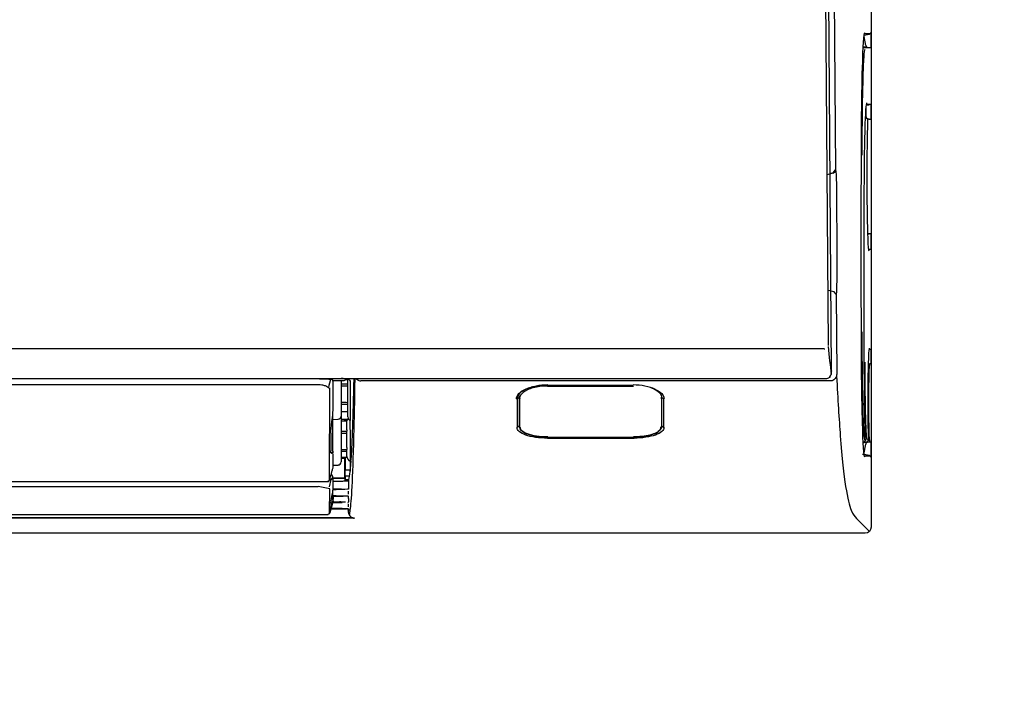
# Model space of a CAD drawing. Header units: millimetres. Extents: x 24385 to 79107, y -56478 to -23676.
# Tile 208 of 256: x 27369 to 27385, y -25511 to -25500. Entities that reach past the tile are written whole.
import ezdxf

# ---------------------------------------------------------------- set-up
doc = ezdxf.new("R2010")
doc.units = ezdxf.units.MM
doc.header["$LTSCALE"] = 2
doc.layers.add('0_OPIS', color=7, linetype='Continuous', lineweight=13)
doc.layers.add('3DPLAN_A_TABELKA POMIESZCZEŃ', color=7, linetype='Continuous', lineweight=0)
doc.layers.add('1', color=7, linetype='Continuous', true_color=0xffffff)
for name, color, linetype in [('3DPLAN_A_KRESKOWANIE 1', 253, 'Continuous'), ('3DPLAN_A_OPIS', 8, 'Continuous'), ('IS_KLIM_urządzenia', 3, 'Continuous')]:
    doc.layers.add(name, color=color, linetype=linetype)
doc.styles.add('ARIAL', font='arial.ttf')

# ---------------------------------------------------------------- blocks, each defined once
blk = doc.blocks.new('scienna')
at = {"layer": '1', "color": 3, "linetype": 'Continuous'}
for p, q in [((37576.063, 3088.07), (37576.063, 3060.946)), ((37575.394, 3079.137), (37575.481, 3066.749)), ((37575.367, 3063.897), (37575.261, 3079.055)), ((37575.419, 3063.482), (37575.31, 3079.07)), ((37575.942, 3068.938), (37576.034, 3068.954)), ((37575.977, 3068.773), (37575.947, 3068.914)), ((37576.045, 3068.959), (37575.952, 3068.959)), ((37576.059, 3068.979), (37576.059, 3068.76)), ((37575.983, 3068.743), (37575.944, 3068.743)), ((37576.058, 3068.73), (37575.946, 3068.73)), ((37576.033, 3068.735), (37575.983, 3068.743)), ((37575.983, 3067.8), (37576.033, 3067.809)), ((37575.983, 3067.61), (37575.983, 3067.771)), ((37576.058, 3067.813), (37575.987, 3067.813)), ((37576.059, 3067.783), (37576.059, 3067.598)), ((37575.996, 3067.585), (37575.98, 3067.585)), ((37576.033, 3067.572), (37576.004, 3067.577)), ((37576.01, 3067.559), (37576.01, 3067.56)), ((37576.058, 3067.568), (37576.017, 3067.568)), ((37575.352, 3066.676), (37575.444, 3066.701)), ((37575.444, 3066.701), (37575.481, 3066.749)), ((37575.469, 3066.716), (37575.473, 3066.714)), ((37575.502, 3066.276), (37575.507, 3065.506)), ((37576.01, 3065.706), (37576.033, 3065.71)), ((37576.017, 3065.714), (37576.058, 3065.714)), ((37576.059, 3065.685), (37576.059, 3065.486)), ((37576.058, 3065.456), (37576.024, 3065.456)), ((37575.367, 3064.797), (37575.458, 3064.774)), ((37575.492, 3064.731), (37575.458, 3064.774)), ((37575.496, 3064.734), (37575.505, 3063.433)), ((37488.791, 3063.846), (37568.484, 3063.846)), ((37568.484, 3063.846), (37575.273, 3063.846)), ((37575.273, 3063.846), (37575.275, 3063.846)), ((37576.058, 3063.829), (37576.03, 3063.829)), ((37576.059, 3063.796), (37576.059, 3063.633)), ((37576.058, 3063.6), (37576.037, 3063.6)), ((37481.951, 3063.362), (37575.324, 3063.362)), ((37567.097, 3063.357), (37490.238, 3063.357)), ((37490.257, 3063.262), (37567.078, 3063.262)), ((37567.252, 3063.232), (37567.281, 3063.348)), ((37567.315, 3063.326), (37567.485, 3063.326)), ((37567.468, 3063.359), (37567.448, 3063.36)), ((37567.448, 3063.326), (37567.448, 3062.748)), ((37567.524, 3063.346), (37567.547, 3063.346)), ((37567.557, 3062.736), (37567.557, 3063.348)), ((37575.407, 3063.321), (37567.77, 3063.321)), ((37567.263, 3061.725), (37567.265, 3063.207)), ((37570.805, 3063.238), (37572.199, 3063.238)), ((37570.81, 3063.254), (37572.194, 3063.254)), ((37570.31, 3063.034), (37570.31, 3062.567)), ((37570.35, 3063.041), (37570.35, 3062.571)), ((37572.694, 3062.569), (37572.694, 3063.034)), ((37567.448, 3062.823), (37567.557, 3062.822)), ((37567.313, 3062.694), (37567.4, 3062.698)), ((37567.448, 3062.748), (37567.448, 3062.005)), ((37567.543, 3062.527), (37567.543, 3062.65)), ((37567.544, 3062.671), (37567.544, 3062.676)), ((37567.544, 3062.472), (37567.544, 3062.506)), ((37570.349, 3062.575), (37570.348, 3062.588)), ((37572.655, 3062.576), (37572.656, 3062.588)), ((37567.543, 3062.242), (37567.543, 3062.439)), ((37570.805, 3062.39), (37572.209, 3062.39)), ((37570.806, 3062.407), (37570.806, 3062.408)), ((37570.806, 3062.407), (37572.198, 3062.407)), ((37572.198, 3062.408), (37572.198, 3062.407)), ((37575.929, 3062.321), (37575.946, 3062.321)), ((37575.964, 3062.321), (37575.983, 3062.321)), ((37575.98, 3062.334), (37576.006, 3062.334)), ((37575.983, 3062.321), (37576.033, 3062.33)), ((37576.037, 3062.334), (37576.058, 3062.334)), ((37576.059, 3062.302), (37576.059, 3062.086)), ((37567.309, 3062.157), (37567.304, 3062.157)), ((37567.543, 3062.093), (37567.543, 3062.167)), ((37567.544, 3062.18), (37567.544, 3062.208)), ((37575.942, 3062.126), (37575.977, 3062.291)), ((37567.51, 3062.063), (37567.448, 3062.063)), ((37567.511, 3062.081), (37567.51, 3062.063)), ((37567.51, 3061.746), (37567.51, 3062.063)), ((37567.516, 3062.081), (37567.516, 3061.871)), ((37575.942, 3062.126), (37575.922, 3062.126)), ((37576.034, 3062.11), (37575.942, 3062.126)), ((37575.952, 3062.106), (37576.045, 3062.106)), ((37567.316, 3061.911), (37567.319, 3061.911)), ((37567.318, 3061.951), (37567.4, 3061.955)), ((37567.517, 3061.772), (37567.516, 3061.871)), ((37567.596, 3061.871), (37567.516, 3061.871)), ((37490.104, 3061.685), (37567.23, 3061.685)), ((37567.257, 3061.7), (37567.263, 3061.725)), ((37567.258, 3061.6), (37567.288, 3061.719)), ((37567.264, 3061.717), (37567.263, 3061.716)), ((37567.313, 3061.749), (37567.312, 3061.766)), ((37567.318, 3061.746), (37567.51, 3061.746)), ((37567.323, 3061.74), (37567.514, 3061.74)), ((37567.51, 3061.746), (37567.514, 3061.74)), ((37567.514, 3061.696), (37567.514, 3061.74)), ((37567.517, 3061.772), (37567.517, 3061.722)), ((37567.585, 3061.772), (37567.517, 3061.772)), ((37567.517, 3061.696), (37567.517, 3061.722)), ((37567.517, 3061.722), (37567.575, 3061.722)), ((37567.57, 3061.701), (37567.57, 3061.6)), ((37490.262, 3061.607), (37567.078, 3061.607)), ((37567.264, 3061.568), (37567.078, 3061.606)), ((37567.259, 3061.165), (37567.264, 3061.568)), ((37567.313, 3061.556), (37567.369, 3061.556)), ((37567.566, 3061.532), (37567.566, 3061.48)), ((37567.568, 3061.562), (37567.569, 3061.565)), ((37567.57, 3061.6), (37567.569, 3061.565)), ((37567.318, 3061.374), (37567.265, 3061.176)), ((37567.312, 3061.348), (37567.467, 3061.348)), ((37567.318, 3061.375), (37567.313, 3061.375)), ((37567.313, 3061.375), (37567.313, 3061.375)), ((37567.318, 3061.463), (37567.318, 3061.394)), ((37567.369, 3061.456), (37567.318, 3061.456)), ((37567.563, 3061.336), (37567.569, 3061.358)), ((37567.567, 3061.413), (37567.567, 3061.391)), ((37567.569, 3061.446), (37567.568, 3061.449)), ((37567.57, 3061.412), (37567.569, 3061.446)), ((37567.57, 3061.392), (37567.569, 3061.358)), ((37567.283, 3061.244), (37567.537, 3061.244)), ((37567.467, 3061.248), (37567.284, 3061.248)), ((37567.567, 3061.186), (37567.563, 3061.246)), ((37567.566, 3061.321), (37567.566, 3061.275)), ((37567.567, 3061.195), (37567.567, 3061.215)), ((37567.666, 3061.092), (37489.669, 3061.092)), ((37567.64, 3061.095), (37489.695, 3061.095)), ((37490.098, 3061.151), (37567.236, 3061.151)), ((37576.034, 3060.876), (37575.822, 3061.088)), ((37575.963, 3060.847), (37481.371, 3060.847))]:
    blk.add_line(p, q, dxfattribs=at)
for centre, radius, start, end in [((37575.98, 3067.56), 0.0299, 0, 79.8759), ((37575.98, 3067.56), 0.0299, 358.2418, 0), ((37567.398, 3062.748), 0.0498, 273, 0), ((37567.622, 3062.663), 0.0787, 139.3446, 171.6765), ((37567.607, 3062.736), 0.0498, 180, 269.5), ((37575.94, 3062.359), 0.0299, 280.1503, 0), ((37575.99, 3062.359), 0.0299, 280.1056, 0), ((37575.99, 3062.359), 0.0299, 0, 1.41), ((37567.398, 3062.005), 0.0498, 273, 0), ((37567.622, 3062.093), 0.0787, 180, 250.34)]:
    blk.add_arc(centre, radius, start, end, dxfattribs=at)
at = {"layer": '1', "color": 3, "linetype": 'Continuous', "extrusion": (0, 0, -1)}
for centre, major_axis, ratio, start_param, end_param in [((37576.029, 3068.984), (0.0301, 0), 0.992643, 1.282817, 1.396202), ((37576.029, 3068.984), (0.0214, 0.0214), 0.974157, 0.798488, 2.081305), ((37575.976, 3068.775), (0.0068, -0.0315), 0.0247, 4.767069, 6.288509), ((37576.058, 3068.761), (0, -0.0303), 0.026853, 4.728504, 6.304704), ((37576.058, 3067.783), (0, 0.0303), 0.026853, 0.032145, 1.554682), ((37575.983, 3067.611), (0, -0.0303), 0.026853, 4.76178, 5.790325), ((37576.058, 3067.598), (0, -0.0303), 0.026853, 4.728504, 6.282623), ((37576.058, 3065.684), (0, 0.0303), 0.026853, 0.032145, 1.554682), ((37576.058, 3065.486), (0, -0.0303), 0.026853, 4.728504, 6.282623), ((37576.058, 3063.798), (0, 0.0303), 0.026853, 6.261666, 7.928988), ((37576.058, 3063.63), (0, -0.0303), 0.026853, 4.637382, 6.304704), ((37567.448, 3063.41), (0.0011, 0.0498), 0.489612, 2.860105, 3.09567), ((37567.468, 3063.409), (0.0272, 0.0419), 0.986713, 2.242098, 2.559656), ((37575.976, 3062.29), (0.0068, 0.0315), 0.0247, 6.277861, 7.799302), ((37576.058, 3062.304), (0, 0.0303), 0.026853, 6.261666, 7.929052), ((37576.029, 3062.081), (0.0301, 0), 0.992643, 4.88698, 5.000366), ((37576.029, 3062.081), (0.0214, -0.0214), 0.974157, 4.20188, 5.484697), ((37567.251, 3061.785), (0.0207, 0.0996), 0.029081, 2.930734, 3.280704), ((37567.271, 3061.57), (0.299, 0), 0.034921, 0.916369, 1.412149), ((37567.369, 3061.563), (0.199, 0), 0.034921, 0.026112, 1.570796), ((37567.271, 3061.363), (0.299, 0), 0.034921, 0.916369, 1.438592), ((37567.271, 3061.441), (0.299, 0), 0.034921, 4.871032, 5.490828), ((37567.369, 3061.449), (0.199, 0), 0.034921, 4.712389, 6.257074), ((37567.467, 3061.352), (0.0996, 0), 0.034921, 1.004341, 1.570796), ((37567.467, 3061.245), (0.0996, 0), 0.034921, 4.712389, 6.002638), ((37567.567, 3061.215), (0, 0.0299), 0.008727, 3.099645, 7.853982), ((37575.963, 3060.947), (0.0705, -0.0705), 0.999315, 5.498126, 7.068241)]:
    blk.add_ellipse(centre, major_axis=major_axis, ratio=ratio, start_param=start_param, end_param=end_param, dxfattribs=at)
at = {"layer": '1', "color": 3, "linetype": 'Continuous'}
for centre, major_axis, ratio, start_param, end_param in [((37567.28, 3063.329), (-0.0201, -0.0221), 0.993138, 2.496339, 3.054393), ((37575.38, 3063.399), (-0.0169, 0.0106), 0.3931, 2.745003, 3.146902), ((37575.94, 3062.359), (0.0299, 0.0012), 0.829288, 6.236325, 6.283189), ((37567.232, 3061.717), (0.0267, -0.0135), 0.973947, 5.169446, 6.467275), ((37567.282, 3061.768), (0.0297, 0.0034), 0.988946, 6.282623, 7.605517), ((37567.283, 3061.764), (0.0297, 0.0032), 0.988969, 6.228872, 6.283426), ((37567.236, 3061.184), (-0.0299, -0.0004), 0.999841, 1.557713, 2.865533)]:
    blk.add_ellipse(centre, major_axis=major_axis, ratio=ratio, start_param=start_param, end_param=end_param, dxfattribs=at)
for points, knots in [([(37575.904, 3066.965), (37575.905, 3067.508), (37575.911, 3068.029), (37575.931, 3068.761), (37575.945, 3068.977), (37575.959, 3068.984)], [0, 0, 0, 0, 0.504048, 0.504048, 1, 1, 1, 1]), ([(37575.959, 3068.705), (37575.953, 3068.703), (37575.948, 3068.659), (37575.936, 3068.492), (37575.931, 3068.367), (37575.918, 3067.896), (37575.912, 3067.454), (37575.911, 3066.989)], [0, 0, 0, 0, 0.244737, 0.244737, 0.496491, 0.496491, 1, 1, 1, 1]), ([(37575.951, 3066.316), (37575.952, 3066.728), (37575.957, 3067.12), (37575.973, 3067.678), (37575.983, 3067.838), (37575.994, 3067.838)], [0, 0, 0, 0, 0.5, 0.5, 1, 1, 1, 1]), ([(37576.03, 3065.431), (37576.024, 3065.431), (37576.018, 3065.509), (37576.007, 3065.788), (37576.003, 3065.992), (37575.998, 3066.45), (37575.998, 3066.708), (37576.001, 3067.18), (37576.005, 3067.399), (37576.01, 3067.56)], [0, 0, 0, 0, 0.25, 0.25, 0.5, 0.5, 0.75, 0.75, 1, 1, 1, 1]), ([(37575.448, 3066.699), (37575.454, 3066.7), (37575.459, 3066.703), (37575.468, 3066.709), (37575.472, 3066.713), (37575.479, 3066.722), (37575.482, 3066.727), (37575.484, 3066.736), (37575.485, 3066.74), (37575.485, 3066.745), (37575.485, 3066.746), (37575.485, 3066.747)], [0, 0, 0, 0, 0.257894, 0.257894, 0.515788, 0.515788, 0.773698, 0.773698, 0.947842, 0.947842, 1, 1, 1, 1]), ([(37575.488, 3066.737), (37575.491, 3066.715), (37575.494, 3066.661), (37575.499, 3066.498), (37575.501, 3066.392), (37575.502, 3066.276)], [0, 0, 0, 0, 0.5, 0.5, 1, 1, 1, 1]), ([(37575.507, 3065.506), (37575.508, 3065.348), (37575.507, 3065.177), (37575.503, 3064.891), (37575.5, 3064.783), (37575.496, 3064.734)], [0, 0, 0, 0, 0.5, 0.5, 1, 1, 1, 1]), ([(37575.911, 3064.116), (37575.912, 3063.644), (37575.918, 3063.19), (37575.931, 3062.707), (37575.936, 3062.579), (37575.947, 3062.407), (37575.953, 3062.362), (37575.959, 3062.36)], [0, 0, 0, 0, 0.503406, 0.503406, 0.755109, 0.755109, 1, 1, 1, 1]), ([(37575.959, 3062.081), (37575.946, 3062.086), (37575.932, 3062.292), (37575.912, 3063.017), (37575.905, 3063.521), (37575.904, 3064.055)], [0, 0, 0, 0, 0.496848, 0.496848, 1, 1, 1, 1]), ([(37575.275, 3063.846), (37575.284, 3063.846), (37575.292, 3063.845), (37575.303, 3063.843), (37575.306, 3063.842), (37575.309, 3063.841)], [0, 0, 0, 0, 0.735185, 0.735185, 1, 1, 1, 1]), ([(37576.02, 3062.359), (37576.017, 3062.486), (37576.015, 3062.645), (37576.013, 3062.982), (37576.014, 3063.161), (37576.017, 3063.476), (37576.02, 3063.613), (37576.028, 3063.802), (37576.032, 3063.854), (37576.037, 3063.854)], [0, 0, 0, 0, 0.25, 0.25, 0.5, 0.5, 0.75, 0.75, 1, 1, 1, 1]), ([(37575.959, 3063.626), (37575.959, 3063.283), (37575.963, 3062.957), (37575.976, 3062.493), (37575.985, 3062.359), (37575.994, 3062.359)], [0, 0, 0, 0, 0.5, 0.5, 1, 1, 1, 1]), ([(37576.037, 3063.6), (37576.032, 3063.598), (37576.028, 3063.531), (37576.022, 3063.297), (37576.02, 3063.133), (37576.02, 3062.802), (37576.022, 3062.637), (37576.028, 3062.405), (37576.032, 3062.336), (37576.037, 3062.334)], [0, 0, 0, 0, 0.248117, 0.248117, 0.499638, 0.499638, 0.751158, 0.751158, 1, 1, 1, 1]), ([(37575.394, 3063.387), (37575.402, 3063.398), (37575.407, 3063.411), (37575.417, 3063.442), (37575.419, 3063.462), (37575.419, 3063.483), (37575.419, 3063.485), (37575.419, 3063.487), (37575.419, 3063.487), (37575.419, 3063.487)], [0, 0, 0, 0, 0.38085, 0.38085, 0.93734, 0.93734, 0.993601, 0.993601, 1, 1, 1, 1]), ([(37575.503, 3063.431), (37575.502, 3063.421), (37575.5, 3063.41), (37575.493, 3063.386), (37575.487, 3063.372), (37575.471, 3063.351), (37575.463, 3063.343), (37575.447, 3063.331), (37575.438, 3063.327), (37575.422, 3063.322), (37575.414, 3063.321), (37575.407, 3063.321)], [0, 0, 0, 0, 0.202715, 0.202715, 0.479494, 0.479494, 0.689083, 0.689083, 0.860141, 0.860141, 1, 1, 1, 1]), ([(37575.419, 3063.487), (37575.419, 3063.487), (37575.419, 3063.487), (37575.419, 3063.486), (37575.419, 3063.486), (37575.419, 3063.484), (37575.419, 3063.483), (37575.419, 3063.482), (37575.419, 3063.482), (37575.419, 3063.482)], [0, 0, 0, 0, 0.103866, 0.103866, 0.44484, 0.44484, 0.917494, 0.917494, 1, 1, 1, 1]), ([(37567.078, 3063.262), (37567.097, 3063.262), (37567.116, 3063.261), (37567.154, 3063.255), (37567.172, 3063.251), (37567.204, 3063.24), (37567.218, 3063.234), (37567.24, 3063.22), (37567.248, 3063.212), (37567.254, 3063.202), (37567.255, 3063.2), (37567.256, 3063.198)], [0, 0, 0, 0, 0.223272, 0.223272, 0.466878, 0.466878, 0.703054, 0.703054, 0.942876, 0.942876, 1, 1, 1, 1]), ([(37567.097, 3063.357), (37567.12, 3063.357), (37567.144, 3063.357), (37567.188, 3063.355), (37567.209, 3063.354), (37567.245, 3063.352), (37567.26, 3063.351), (37567.284, 3063.348), (37567.292, 3063.346), (37567.298, 3063.344), (37567.299, 3063.343), (37567.299, 3063.343)], [0, 0, 0, 0, 0.236555, 0.236555, 0.473408, 0.473408, 0.705554, 0.705554, 0.930443, 0.930443, 1, 1, 1, 1]), ([(37567.318, 3062.846), (37567.318, 3062.919), (37567.318, 3063.064), (37567.318, 3063.225), (37567.318, 3063.306)], [0, 0, 0, 0, 0.499992, 1, 1, 1, 1]), ([(37567.485, 3063.327), (37567.487, 3063.327), (37567.496, 3063.326), (37567.508, 3063.331), (37567.519, 3063.34), (37567.527, 3063.349), (37567.531, 3063.357), (37567.532, 3063.361), (37567.533, 3063.362)], [0, 0, 0, 0, 0.124617, 0.376048, 0.579671, 0.75292, 0.89858, 1, 1, 1, 1]), ([(37567.597, 3063.315), (37567.597, 3063.322), (37567.594, 3063.329), (37567.583, 3063.337), (37567.58, 3063.338), (37567.574, 3063.341), (37567.571, 3063.343), (37567.564, 3063.345), (37567.561, 3063.345), (37567.557, 3063.346), (37567.555, 3063.346), (37567.552, 3063.346), (37567.55, 3063.347), (37567.549, 3063.347), (37567.548, 3063.347), (37567.547, 3063.347)], [0, 0, 0, 0, 0.602677, 0.602677, 0.740217, 0.740217, 0.870322, 0.870322, 0.934469, 0.934469, 0.96887, 0.96887, 0.99158, 0.99158, 1, 1, 1, 1]), ([(37567.671, 3063.362), (37567.665, 3062.996), (37567.658, 3062.689), (37567.642, 3062.062), (37567.633, 3061.796), (37567.613, 3061.412), (37567.603, 3061.294), (37567.589, 3061.188), (37567.585, 3061.164), (37567.581, 3061.145)], [0, 0, 0, 0, 0.226744, 0.226744, 0.547427, 0.547427, 0.86811, 0.86811, 1, 1, 1, 1]), ([(37567.594, 3063.327), (37567.594, 3063.319), (37567.594, 3063.311), (37567.594, 3063.275), (37567.594, 3063.245), (37567.594, 3063.214)], [0, 0, 0, 0, 0.226783, 0.226783, 1, 1, 1, 1]), ([(37567.613, 3062.038), (37567.614, 3062.053), (37567.615, 3062.068), (37567.63, 3062.324), (37567.645, 3062.716), (37567.659, 3063.357)], [0, 0, 0, 0, 0.060733, 0.060733, 1, 1, 1, 1]), ([(37567.77, 3063.316), (37567.761, 3063.316), (37567.751, 3063.317), (37567.734, 3063.323), (37567.726, 3063.327), (37567.71, 3063.339), (37567.701, 3063.347), (37567.694, 3063.358), (37567.692, 3063.36), (37567.691, 3063.361)], [0, 0, 0, 0, 0.288509, 0.288509, 0.569592, 0.569592, 0.937335, 0.937335, 1, 1, 1, 1]), ([(37575.324, 3063.362), (37575.33, 3063.362), (37575.347, 3063.363), (37575.37, 3063.368), (37575.382, 3063.377), (37575.386, 3063.38)], [0, 0, 0, 0, 0.257266, 0.777462, 1, 1, 1, 1]), ([(37575.501, 3063.4), (37575.52, 3063.017), (37575.541, 3062.698), (37575.59, 3062.062), (37575.619, 3061.796), (37575.678, 3061.412), (37575.708, 3061.294), (37575.766, 3061.149), (37575.794, 3061.116), (37575.822, 3061.088)], [0, 0, 0, 0, 0.199501, 0.199501, 0.472331, 0.472331, 0.745161, 0.745161, 1, 1, 1, 1]), ([(37567.594, 3063.214), (37567.594, 3063.166), (37567.595, 3063.114), (37567.595, 3063.016), (37567.595, 3062.967), (37567.596, 3062.878), (37567.596, 3062.837), (37567.596, 3062.767), (37567.596, 3062.738), (37567.596, 3062.697), (37567.596, 3062.683), (37567.596, 3062.677), (37567.596, 3062.677), (37567.596, 3062.677)], [0, 0, 0, 0, 0.189446, 0.189446, 0.378893, 0.378893, 0.568338, 0.568338, 0.757781, 0.757781, 0.947222, 0.947222, 1, 1, 1, 1]), ([(37570.298, 3063.032), (37570.298, 3063.088), (37570.351, 3063.145), (37570.537, 3063.23), (37570.672, 3063.257), (37570.81, 3063.257)], [0, 0, 0, 0, 0.5, 0.5, 1, 1, 1, 1]), ([(37570.81, 3063.255), (37570.678, 3063.254), (37570.545, 3063.229), (37570.364, 3063.147), (37570.313, 3063.09), (37570.315, 3063.038)], [0, 0, 0, 0, 0.5, 0.5, 1, 1, 1, 1]), ([(37570.805, 3063.238), (37570.763, 3063.237), (37570.721, 3063.235), (37570.602, 3063.22), (37570.532, 3063.201), (37570.424, 3063.151), (37570.385, 3063.12), (37570.355, 3063.072), (37570.351, 3063.057), (37570.35, 3063.042)], [0, 0, 0, 0, 0.177698, 0.177698, 0.511194, 0.511194, 0.844691, 0.844691, 1, 1, 1, 1]), ([(37572.555, 3063.185), (37572.553, 3063.186), (37572.551, 3063.187), (37572.459, 3063.229), (37572.326, 3063.254), (37572.194, 3063.255)], [0, 0, 0, 0, 0.019217, 0.019217, 1, 1, 1, 1]), ([(37572.485, 3063.213), (37572.499, 3063.208), (37572.512, 3063.203), (37572.608, 3063.159), (37572.656, 3063.108), (37572.656, 3063.058)], [0, 0, 0, 0, 0.132086, 0.132086, 1, 1, 1, 1]), ([(37570.348, 3062.588), (37570.348, 3062.642), (37570.348, 3062.699), (37570.348, 3062.805), (37570.348, 3062.853), (37570.347, 3062.953), (37570.347, 3063.005), (37570.348, 3063.057)], [0, 0, 0, 0, 0.382691, 0.382691, 0.691264, 0.691264, 1, 1, 1, 1]), ([(37570.349, 3063.045), (37570.349, 3063.044), (37570.349, 3063.043), (37570.35, 3063.041), (37570.351, 3063.04), (37570.352, 3063.039), (37570.353, 3063.038), (37570.355, 3063.037), (37570.355, 3063.037), (37570.357, 3063.037), (37570.358, 3063.037), (37570.359, 3063.037)], [0, 0, 0, 0, 0.222618, 0.222618, 0.445236, 0.445236, 0.667855, 0.667855, 0.796805, 0.796805, 1, 1, 1, 1]), ([(37572.655, 3063.045), (37572.655, 3063.044), (37572.655, 3063.043), (37572.654, 3063.041), (37572.653, 3063.04), (37572.652, 3063.039), (37572.651, 3063.038), (37572.649, 3063.037), (37572.649, 3063.037), (37572.647, 3063.037), (37572.646, 3063.037), (37572.645, 3063.037)], [0, 0, 0, 0, 0.222612, 0.222612, 0.445224, 0.445224, 0.667836, 0.667836, 0.800372, 0.800372, 1, 1, 1, 1]), ([(37572.656, 3063.058), (37572.657, 3062.992), (37572.657, 3062.929), (37572.656, 3062.819), (37572.656, 3062.771), (37572.656, 3062.678), (37572.657, 3062.632), (37572.656, 3062.588)], [0, 0, 0, 0, 0.382661, 0.382661, 0.691254, 0.691254, 1, 1, 1, 1]), ([(37567.543, 3062.65), (37567.543, 3062.653), (37567.543, 3062.657), (37567.544, 3062.664), (37567.544, 3062.667), (37567.544, 3062.671)], [0, 0, 0, 0, 0.527473, 0.527473, 1, 1, 1, 1]), ([(37567.593, 3062.69), (37567.593, 3062.683), (37567.593, 3062.676), (37567.593, 3062.641), (37567.593, 3062.609), (37567.593, 3062.537), (37567.594, 3062.497), (37567.594, 3062.456), (37567.594, 3062.431), (37567.594, 3062.405), (37567.594, 3062.378)], [0, 0, 0, 0, 0.104969, 0.104969, 0.446524, 0.446524, 0.788082, 0.788082, 0.788082, 1, 1, 1, 1]), ([(37567.543, 3062.527), (37567.543, 3062.524), (37567.543, 3062.52), (37567.544, 3062.513), (37567.544, 3062.509), (37567.544, 3062.506)], [0, 0, 0, 0, 0.527473, 0.527473, 1, 1, 1, 1]), ([(37567.543, 3062.439), (37567.543, 3062.445), (37567.543, 3062.45), (37567.544, 3062.462), (37567.544, 3062.467), (37567.544, 3062.472)], [0, 0, 0, 0, 0.527514, 0.527514, 1, 1, 1, 1]), ([(37570.301, 3062.565), (37570.305, 3062.565), (37570.31, 3062.566), (37570.314, 3062.569), (37570.314, 3062.569), (37570.315, 3062.569)], [0, 0, 0, 0, 0.904374, 0.904374, 1, 1, 1, 1]), ([(37570.805, 3062.39), (37570.669, 3062.391), (37570.538, 3062.41), (37570.359, 3062.474), (37570.308, 3062.519), (37570.308, 3062.565)], [0, 0, 0, 0, 0.499031, 0.499031, 1, 1, 1, 1]), ([(37570.359, 3062.566), (37570.358, 3062.566), (37570.357, 3062.567), (37570.355, 3062.567), (37570.355, 3062.567), (37570.353, 3062.568), (37570.352, 3062.569), (37570.351, 3062.57), (37570.35, 3062.571), (37570.349, 3062.573), (37570.349, 3062.574), (37570.349, 3062.575)], [0, 0, 0, 0, 0.23912, 0.23912, 0.330849, 0.330849, 0.5539, 0.5539, 0.77695, 0.77695, 1, 1, 1, 1]), ([(37570.806, 3062.411), (37570.683, 3062.411), (37570.56, 3062.429), (37570.395, 3062.49), (37570.349, 3062.532), (37570.349, 3062.575)], [0, 0, 0, 0, 0.5, 0.5, 1, 1, 1, 1]), ([(37570.359, 3062.566), (37570.359, 3062.551), (37570.365, 3062.535), (37570.392, 3062.503), (37570.413, 3062.488), (37570.469, 3062.46), (37570.503, 3062.448), (37570.58, 3062.428), (37570.622, 3062.421), (37570.676, 3062.415), (37570.685, 3062.414), (37570.731, 3062.41), (37570.769, 3062.408), (37570.806, 3062.408)], [0, 0, 0, 0, 0.190738, 0.190738, 0.40341, 0.40341, 0.609625, 0.609625, 0.804875, 0.804875, 0.844523, 0.844523, 1, 1, 1, 1]), ([(37572.655, 3062.576), (37572.655, 3062.576), (37572.655, 3062.576), (37572.655, 3062.559), (37572.649, 3062.543), (37572.622, 3062.51), (37572.6, 3062.494), (37572.543, 3062.465), (37572.507, 3062.452), (37572.429, 3062.432), (37572.386, 3062.424), (37572.295, 3062.414), (37572.246, 3062.411), (37572.198, 3062.411), (37572.198, 3062.411), (37572.198, 3062.411)], [0, 0, 0, 0, 0.000007, 0.000007, 0.189142, 0.189142, 0.403094, 0.403094, 0.608868, 0.608868, 0.803982, 0.803982, 0.999992, 0.999992, 1, 1, 1, 1]), ([(37572.198, 3062.408), (37572.245, 3062.408), (37572.293, 3062.411), (37572.382, 3062.421), (37572.424, 3062.429), (37572.501, 3062.448), (37572.535, 3062.46), (37572.591, 3062.488), (37572.613, 3062.504), (37572.639, 3062.536), (37572.645, 3062.551), (37572.645, 3062.567)], [0, 0, 0, 0, 0.195681, 0.195681, 0.39069, 0.39069, 0.596438, 0.596438, 0.810589, 0.810589, 1, 1, 1, 1]), ([(37572.696, 3062.565), (37572.696, 3062.519), (37572.646, 3062.474), (37572.468, 3062.411), (37572.341, 3062.391), (37572.209, 3062.39)], [0, 0, 0, 0, 0.506855, 0.506855, 1, 1, 1, 1]), ([(37572.645, 3062.567), (37572.647, 3062.567), (37572.648, 3062.567), (37572.649, 3062.568), (37572.65, 3062.568), (37572.651, 3062.569), (37572.652, 3062.569), (37572.654, 3062.571), (37572.654, 3062.572), (37572.655, 3062.574), (37572.655, 3062.575), (37572.655, 3062.576)], [0, 0, 0, 0, 0.23691, 0.23691, 0.3309, 0.3309, 0.553933, 0.553933, 0.776967, 0.776967, 1, 1, 1, 1]), ([(37572.689, 3062.569), (37572.69, 3062.569), (37572.69, 3062.569), (37572.694, 3062.566), (37572.699, 3062.565), (37572.703, 3062.565)], [0, 0, 0, 0, 0.093322, 0.093322, 1, 1, 1, 1]), ([(37567.594, 3062.378), (37567.594, 3062.336), (37567.595, 3062.294), (37567.595, 3062.215), (37567.595, 3062.177), (37567.595, 3062.112), (37567.595, 3062.083), (37567.596, 3062.039), (37567.596, 3062.023), (37567.596, 3062.007), (37567.596, 3062.004), (37567.596, 3062.004)], [0, 0, 0, 0, 0.214741, 0.214741, 0.429482, 0.429482, 0.644222, 0.644222, 0.858959, 0.858959, 1, 1, 1, 1]), ([(37575.946, 3062.321), (37575.95, 3062.322), (37575.953, 3062.323), (37575.97, 3062.325), (37575.983, 3062.328), (37575.995, 3062.33)], [0, 0, 0, 0, 0.228558, 0.228558, 1, 1, 1, 1]), ([(37567.543, 3062.242), (37567.543, 3062.236), (37567.543, 3062.23), (37567.544, 3062.219), (37567.544, 3062.214), (37567.544, 3062.208)], [0, 0, 0, 0, 0.527473, 0.527473, 1, 1, 1, 1]), ([(37567.543, 3062.167), (37567.543, 3062.169), (37567.543, 3062.172), (37567.544, 3062.176), (37567.544, 3062.178), (37567.544, 3062.18)], [0, 0, 0, 0, 0.527473, 0.527473, 1, 1, 1, 1]), ([(37567.318, 3061.917), (37567.318, 3061.942), (37567.318, 3062.007), (37567.318, 3062.081), (37567.318, 3062.127)], [0, 0, 0, 0, 0.385167, 1, 1, 1, 1]), ([(37567.231, 3061.686), (37567.233, 3061.685), (37567.237, 3061.685), (37567.244, 3061.688), (37567.25, 3061.692), (37567.254, 3061.696), (37567.256, 3061.699), (37567.258, 3061.702), (37567.258, 3061.703), (37567.258, 3061.703)], [0, 0, 0, 0, 0.136, 0.351668, 0.535753, 0.693419, 0.824308, 0.952743, 1, 1, 1, 1]), ([(37567.257, 3061.711), (37567.263, 3061.712), (37567.268, 3061.713), (37567.284, 3061.717), (37567.292, 3061.72), (37567.298, 3061.724), (37567.299, 3061.725), (37567.299, 3061.726)], [0, 0, 0, 0, 0.232932, 0.232932, 0.818797, 0.818797, 1, 1, 1, 1]), ([(37567.263, 3061.715), (37567.263, 3061.715), (37567.263, 3061.715), (37567.262, 3061.713), (37567.262, 3061.711), (37567.26, 3061.708), (37567.26, 3061.708), (37567.26, 3061.708)], [0, 0, 0, 0, 0.000007, 0.000007, 0.999864, 0.999864, 1, 1, 1, 1]), ([(37567.295, 3061.728), (37567.293, 3061.724), (37567.287, 3061.721), (37567.274, 3061.716), (37567.271, 3061.716), (37567.267, 3061.715)], [0, 0, 0, 0, 0.762899, 0.762899, 1, 1, 1, 1]), ([(37567.295, 3061.728), (37567.296, 3061.729), (37567.297, 3061.731), (37567.301, 3061.738), (37567.304, 3061.743), (37567.308, 3061.749), (37567.308, 3061.75), (37567.309, 3061.75)], [0, 0, 0, 0, 0.202014, 0.202014, 0.920503, 0.920503, 1, 1, 1, 1]), ([(37567.312, 3061.765), (37567.312, 3061.765), (37567.312, 3061.765), (37567.312, 3061.764), (37567.313, 3061.763), (37567.312, 3061.761), (37567.312, 3061.76), (37567.311, 3061.757), (37567.311, 3061.756), (37567.309, 3061.754), (37567.309, 3061.754), (37567.309, 3061.754)], [0, 0, 0, 0, 0.000047, 0.000047, 0.267114, 0.267114, 0.534266, 0.534266, 0.999952, 0.999952, 1, 1, 1, 1]), ([(37567.313, 3061.693), (37567.333, 3061.693), (37567.352, 3061.693), (37567.401, 3061.694), (37567.431, 3061.694), (37567.484, 3061.695), (37567.507, 3061.696), (37567.542, 3061.697), (37567.555, 3061.698), (37567.567, 3061.7), (37567.57, 3061.7), (37567.57, 3061.701)], [0, 0, 0, 0, 0.137145, 0.137145, 0.374927, 0.374927, 0.612747, 0.612747, 0.850653, 0.850653, 1, 1, 1, 1]), ([(37567.318, 3061.557), (37567.318, 3061.585), (37567.318, 3061.64), (37567.318, 3061.712), (37567.318, 3061.748)], [0, 0, 0, 0, 0.499992, 1, 1, 1, 1]), ([(37567.567, 3061.193), (37567.568, 3061.185), (37567.569, 3061.177), (37567.571, 3061.168), (37567.571, 3061.167), (37567.574, 3061.158), (37567.578, 3061.15), (37567.588, 3061.133), (37567.595, 3061.124), (37567.614, 3061.108), (37567.625, 3061.102), (37567.647, 3061.094), (37567.656, 3061.093), (37567.666, 3061.092), (37567.666, 3061.092), (37567.666, 3061.092)], [0, 0, 0, 0, 0.114133, 0.114133, 0.132631, 0.132631, 0.269453, 0.269453, 0.475506, 0.475506, 0.771372, 0.771372, 0.996497, 0.996497, 1, 1, 1, 1])]:
    blk.add_open_spline(points, degree=3, knots=knots, dxfattribs=at)
for points, degree in [([(37575.904, 3064.056), (37575.902, 3065.025), (37575.902, 3065.995), (37575.904, 3066.965)], 3), ([(37575.448, 3066.699), (37575.431, 3066.694), (37575.414, 3066.69), (37575.397, 3066.685)], 3), ([(37575.951, 3063.563), (37575.949, 3064.481), (37575.949, 3065.398), (37575.951, 3066.316)], 3), ([(37575.365, 3063.878), (37575.38, 3063.719), (37575.396, 3063.569), (37575.412, 3063.428)], 3), ([(37575.97, 3062.359), (37575.96, 3062.631), (37575.953, 3063.079), (37575.951, 3063.563)], 3), ([(37567.299, 3063.343), (37567.304, 3063.338), (37567.309, 3063.334), (37567.314, 3063.33)], 3), ([(37567.308, 3063.339), (37567.305, 3063.347), (37567.301, 3063.349)], 2), ([(37567.318, 3063.306), (37567.318, 3063.319), (37567.317, 3063.327), (37567.314, 3063.33)], 3), ([(37567.448, 3063.272), (37567.484, 3063.272), (37567.521, 3063.272), (37567.557, 3063.272)], 3), ([(37575.39, 3063.381), (37575.395, 3063.384), (37575.397, 3063.389)], 2), ([(37567.448, 3063.24), (37567.484, 3063.24), (37567.521, 3063.24), (37567.557, 3063.24)], 3), ([(37570.547, 3063.221), (37570.541, 3063.219), (37570.536, 3063.217)], 2), ([(37572.558, 3063.184), (37572.646, 3063.143), (37572.696, 3063.088), (37572.696, 3063.035)], 3), ([(37567.448, 3062.974), (37567.484, 3062.974), (37567.521, 3062.974), (37567.557, 3062.973)], 3), ([(37567.448, 3062.944), (37567.484, 3062.943), (37567.521, 3062.943), (37567.557, 3062.943)], 3), ([(37570.298, 3063.032), (37570.305, 3063.032), (37570.311, 3063.034), (37570.315, 3063.038)], 3), ([(37570.315, 3063.038), (37570.315, 3063.038), (37570.315, 3063.038), (37570.315, 3063.038)], 3), ([(37570.348, 3063.057), (37570.348, 3063.066), (37570.349, 3063.074), (37570.352, 3063.082)], 3), ([(37570.349, 3063.045), (37570.349, 3063.049), (37570.348, 3063.053), (37570.348, 3063.057)], 3), ([(37572.655, 3063.045), (37572.655, 3063.049), (37572.656, 3063.053), (37572.656, 3063.058)], 3), ([(37572.689, 3063.038), (37572.693, 3063.034), (37572.699, 3063.032), (37572.706, 3063.032)], 3), ([(37572.689, 3063.038), (37572.689, 3063.038), (37572.689, 3063.038), (37572.689, 3063.038)], 3), ([(37567.3, 3062.663), (37567.312, 3062.743), (37567.318, 3062.803), (37567.318, 3062.846)], 3), ([(37567.448, 3062.823), (37567.484, 3062.823), (37567.521, 3062.823), (37567.557, 3062.822)], 3), ([(37567.281, 3062.47), (37567.281, 3062.512), (37567.287, 3062.578), (37567.3, 3062.663)], 3), ([(37567.313, 3062.18), (37567.313, 3062.35), (37567.313, 3062.547), (37567.313, 3062.773)], 3), ([(37567.448, 3062.699), (37567.483, 3062.699), (37567.518, 3062.7), (37567.553, 3062.7)], 3), ([(37567.448, 3062.675), (37567.48, 3062.675), (37567.512, 3062.676), (37567.544, 3062.676)], 3), ([(37567.448, 3062.67), (37567.48, 3062.67), (37567.512, 3062.67), (37567.544, 3062.671)], 3), ([(37567.281, 3062.47), (37567.281, 3062.368), (37567.281, 3062.273), (37567.281, 3062.184)], 3), ([(37567.448, 3062.506), (37567.48, 3062.506), (37567.512, 3062.506), (37567.544, 3062.506)], 3), ([(37567.448, 3062.472), (37567.48, 3062.472), (37567.512, 3062.472), (37567.544, 3062.472)], 3), ([(37570.348, 3062.584), (37570.349, 3062.576), (37570.349, 3062.568)], 2), ([(37567.291, 3062.145), (37567.284, 3062.145), (37567.281, 3062.158), (37567.281, 3062.184)], 3), ([(37567.289, 3062.145), (37567.291, 3062.146), (37567.293, 3062.148), (37567.295, 3062.151)], 3), ([(37567.3, 3062.151), (37567.297, 3062.148), (37567.295, 3062.146), (37567.293, 3062.145)], 3), ([(37567.295, 3062.151), (37567.299, 3062.155), (37567.302, 3062.157), (37567.305, 3062.157)], 3), ([(37567.31, 3062.157), (37567.307, 3062.157), (37567.304, 3062.155), (37567.3, 3062.151)], 3), ([(37567.313, 3062.18), (37567.313, 3062.172), (37567.313, 3062.163), (37567.313, 3062.155)], 3), ([(37567.318, 3062.127), (37567.318, 3062.141), (37567.317, 3062.151), (37567.314, 3062.155)], 3), ([(37567.448, 3062.209), (37567.48, 3062.209), (37567.512, 3062.209), (37567.544, 3062.208)], 3), ([(37567.448, 3062.181), (37567.48, 3062.18), (37567.512, 3062.18), (37567.544, 3062.18)], 3), ([(37567.448, 3062.081), (37567.48, 3062.081), (37567.512, 3062.081), (37567.544, 3062.081)], 3), ([(37567.57, 3061.701), (37567.584, 3061.748), (37567.598, 3061.823), (37567.612, 3062.03)], 3), ([(37567.595, 3062.019), (37567.596, 3061.853)], 1), ([(37567.263, 3061.716), (37567.318, 3061.911)], 1), ([(37567.258, 3061.703), (37567.258, 3061.703), (37567.258, 3061.703)], 2), ([(37567.295, 3061.73), (37567.295, 3061.729), (37567.295, 3061.728), (37567.295, 3061.728)], 3), ([(37567.299, 3061.726), (37567.304, 3061.734), (37567.309, 3061.742), (37567.314, 3061.75)], 3), ([(37567.309, 3061.75), (37567.309, 3061.751), (37567.309, 3061.751), (37567.31, 3061.751)], 3), ([(37567.312, 3061.753), (37567.311, 3061.753), (37567.311, 3061.753), (37567.31, 3061.751)], 3), ([(37567.312, 3061.768), (37567.312, 3061.771)], 1), ([(37567.312, 3061.767), (37567.312, 3061.768)], 1), ([(37567.312, 3061.753), (37567.312, 3061.759)], 1), ([(37567.317, 3061.753), (37567.312, 3061.753)], 1), ([(37567.318, 3061.748), (37567.318, 3061.754), (37567.317, 3061.755), (37567.314, 3061.75)], 3), ([(37567.3, 3061.449), (37567.312, 3061.505), (37567.318, 3061.542), (37567.318, 3061.557)], 3), ([(37567.313, 3061.389), (37567.313, 3061.413), (37567.313, 3061.461), (37567.313, 3061.531)], 3), ([(37567.281, 3061.336), (37567.281, 3061.349), (37567.287, 3061.387), (37567.3, 3061.449)], 3), ([(37567.295, 3061.319), (37567.306, 3061.355), (37567.312, 3061.374), (37567.313, 3061.375)], 3), ([(37567.318, 3061.375), (37567.317, 3061.376), (37567.311, 3061.357), (37567.3, 3061.319)], 3), ([(37567.313, 3061.381), (37567.313, 3061.379), (37567.313, 3061.377), (37567.313, 3061.375)], 3), ([(37567.318, 3061.37), (37567.318, 3061.37), (37567.318, 3061.373), (37567.318, 3061.375)], 3), ([(37567.264, 3061.191), (37567.288, 3061.279)], 1), ([(37567.265, 3061.195), (37567.265, 3061.174), (37567.265, 3061.168), (37567.265, 3061.176)], 3), ([(37567.281, 3061.336), (37567.281, 3061.305), (37567.281, 3061.281), (37567.281, 3061.264)], 3), ([(37567.281, 3061.272), (37567.284, 3061.281), (37567.289, 3061.297), (37567.295, 3061.319)], 3), ([(37567.281, 3061.262), (37567.281, 3061.262), (37567.281, 3061.263), (37567.281, 3061.264)], 3), ([(37567.288, 3061.278), (37567.285, 3061.271), (37567.283, 3061.266), (37567.282, 3061.264)], 3), ([(37567.3, 3061.319), (37567.297, 3061.309), (37567.295, 3061.301), (37567.293, 3061.294)], 3)]:
    blk.add_open_spline(points, degree=degree, dxfattribs=at)
for points, weights, degree in [([(37570.315, 3063.038), (37570.326, 3063.043), (37570.337, 3063.048), (37570.348, 3063.053)], [1.00068828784, 1.00172685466, 1.00276542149, 1.00380398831], 3), ([(37572.656, 3063.053), (37572.667, 3063.048), (37572.678, 3063.043), (37572.689, 3063.038)], [1.00380498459, 1.00276608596, 1.00172718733, 1.0006882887], 3), ([(37570.338, 3062.585), (37570.33, 3062.58), (37570.322, 3062.575), (37570.315, 3062.569)], [1.00285936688, 1.00210637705, 1.00135338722, 1.00060039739], 3), ([(37570.315, 3062.569), (37570.315, 3062.569)], [1.00060039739, 1.00060030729], 1), ([(37572.666, 3062.586), (37572.674, 3062.58), (37572.682, 3062.575), (37572.689, 3062.569)], [1.00288254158, 1.00212182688, 1.00136111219, 1.0006003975], 3), ([(37572.689, 3062.569), (37572.689, 3062.569)], [1.00060030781, 1.0006003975], 1)]:
    blk.add_rational_spline(points, weights, degree=degree, dxfattribs=at)
blk = doc.blocks.new('kondygnacja -1')
at = {"layer": '3DPLAN_A_KRESKOWANIE 1'}
h = blk.add_hatch(dxfattribs=at)
h.set_pattern_fill('ANSI31', color=256, scale=7.5, style=0)
h.set_pattern_definition([(45, (23044.838, -26883.88), (-16.83798, 16.83798), [])])
h.paths.add_polyline_path([(31677.485, -24430.84), (30214.868, -24430.84), (30214.868, -24470.84), (30429.606, -24470.84), (30429.606, -24477.84), (30447.606, -24477.84), (30447.606, -24818.84), (30476.606, -24818.84), (30476.606, -24470.84), (31012.606, -24470.84), (31012.606, -24478.84), (31079.606, -24478.84), (31079.606, -24470.84), (31638.606, -24470.84), (31638.606, -25036.84), (31079.606, -25036.84), (31079.606, -25028.84), (31012.606, -25028.84), (31012.606, -25036.84), (30611.38, -25036.84), (30611.38, -25072.84), (31023.606, -25072.84), (31034.606, -25082.84), (31034.606, -25330.84), (31023.606, -25340.84), (30831.396, -25340.84, -0.038531), (30832.58, -25356.183), (30832.58, -25371.84), (31079.606, -25371.84), (31079.606, -25072.84), (31638.606, -25072.84), (31638.606, -25943.84), (30832.58, -25943.84), (30832.58, -26009.84), (31677.485, -26009.84)])
h.paths.add_polyline_path([(30682.606, -26009.84), (30832.58, -26009.84), (30832.58, -25943.84), (30760.606, -25943.84), (30760.606, -25454.668), (30735.606, -25464.584), (30735.606, -25943.84), (30682.606, -25943.84)])
h.paths.add_polyline_path([(30679.606, -25371.84), (30735.606, -25371.84), (30735.606, -25464.584), (30760.606, -25454.668), (30760.606, -25371.84), (30832.58, -25371.84), (30832.58, -25356.183, 0.038531), (30831.396, -25340.84), (30679.606, -25340.84)])
h.paths.add_polyline_path([(30355.83, -25371.84), (30425.606, -25371.84), (30425.606, -25379.84), (30463.606, -25379.84), (30463.606, -25424.739), (30471.606, -25424.739), (30471.606, -25395.84), (30533.606, -25395.84), (30533.606, -25371.84), (30576.606, -25371.84), (30576.606, -25341.84), (30472.606, -25341.84), (30472.606, -25326.84), (30427.606, -25326.84), (30427.606, -25341.84), (30355.83, -25341.84)])
h.paths.add_polyline_path([(30456.606, -25936.84), (30425.606, -25936.84), (30425.606, -25945.84), (30380.606, -25945.84), (30380.606, -26009.84), (30512.606, -26009.84), (30512.606, -25943.84), (30466.606, -25943.84), (30466.606, -25712.84), (30456.606, -25712.84)])
h.paths.add_polyline_path([(28888.606, -25941.84), (28888.606, -26009.84), (29013.606, -26009.84), (29013.606, -25941.84)])
h.paths.add_polyline_path([(28591.166, -26009.84), (28591.166, -25944.84), (28547.606, -25944.84), (28547.606, -26009.84)])
h.paths.add_polyline_path([(28624.606, -25870.534), (28654.797, -25870.534), (28654.797, -25924.534), (28624.606, -25924.534), (28624.606, -25944.84), (28591.166, -25944.84), (28591.166, -26009.84), (28713.606, -26009.84), (28713.606, -25941.84), (28672.606, -25941.84), (28672.606, -25932.84), (28657.606, -25932.84), (28657.606, -25716.84), (28624.606, -25716.84)])
h.paths.add_polyline_path([(28372.606, -25944.84), (28328.606, -25944.84), (28328.606, -25907.84), (28282.606, -25907.84), (28282.606, -25944.84), (28248.606, -25944.84), (28248.606, -26009.84), (28372.606, -26009.84)])
h.paths.add_polyline_path([(28092.606, -25563.84), (28054.606, -25563.84), (28054.606, -25383.84), (28067.602, -25383.84), (28067.606, -25375.84), (28340.606, -25375.84), (28340.606, -25341.84), (28070.606, -25341.84), (28070.606, -25332.84), (28030.606, -25332.84), (28030.606, -25395.598), (28048.707, -25395.598), (28048.707, -25449.598), (28030.606, -25449.598), (28030.606, -26009.84), (28073.606, -26009.84), (28073.606, -25944.84), (28054.606, -25944.84), (28054.606, -25668.84), (28092.606, -25668.84)])
h.paths.add_polyline_path([(27949.606, -25495.746), (27949.606, -25507.746), (27983.295, -25507.746), (27983.295, -25521.746), (27949.606, -25521.746), (27949.606, -25531.84), (27999.606, -25531.84), (27999.606, -25934.84), (27982.606, -25934.84), (27982.606, -25942.84), (27947.606, -25942.84), (27947.606, -26009.84), (28026.624, -26009.84), (28026.624, -25449.598), (27999.606, -25449.598), (27999.606, -25463.84), (27949.606, -25463.84), (27949.606, -25481.746), (27983.295, -25481.746), (27983.295, -25495.746)])
h.paths.add_polyline_path([(27982.606, -25361.84), (27952.606, -25361.84), (27952.606, -25332.84), (28026.624, -25332.84), (28026.624, -25395.598), (27999.606, -25395.598), (27999.606, -25377.84), (27982.606, -25377.84)])
h.paths.add_polyline_path([(26818.606, -25892.84), (26781.485, -25892.84), (26781.485, -26009.84), (26894.541, -26009.84), (26894.541, -25942.84), (26830.606, -25942.84), (26830.606, -25930.84), (26818.606, -25930.84)])
h.paths.add_polyline_path([(26894.541, -26009.84), (27115.936, -26009.84), (27115.936, -25942.84), (26894.541, -25942.84)])
h.paths.add_polyline_path([(27115.936, -25942.84), (27115.936, -26009.84), (27466.606, -26009.84), (27466.606, -25942.84), (27427.606, -25942.84), (27427.606, -25933.84), (27384.606, -25933.84), (27384.606, -25942.84)])
h.paths.add_polyline_path([(27641.606, -25942.84), (27641.606, -26009.84), (27802.606, -26009.84), (27802.606, -25942.84)])
h.paths.add_polyline_path([(30621.105, -25040.467), (30688.374, -25040.467), (30688.374, -25072.867), (30621.105, -25072.867)], flags=24)
at = {"layer": '3DPLAN_A_OPIS', "color": 1, "lineweight": 30, "style": 'ARIAL'}
for tag, p in [('PRZESUNIĘCIE_WEJŚCIA', (27655.165, -24535.333)), ('WYŁĄCZONE', (27007.179, -24723.982)), ('Z_OPRACOWANIA', (26996.84, -24746.417)), ('WYŁĄCZONE', (30803.053, -24760.867)), ('Z_OPRACOWANIA', (30792.713, -24783.301)), ('WYŁĄCZONE', (28894.898, -24826.593)), ('Z_OPRACOWANIA', (28884.559, -24849.027)), ('POWIĘKSZENIE_WEJŚCIA', (28313.679, -25144.412)), ('POWIĘKSZENIE_WEJŚCIA', (29600.622, -25191.363)), ('POWIĘKSZENIE_WEJŚCIA', (28011.449, -25235.417)), ('WYŁĄCZONE', (29754.423, -25678.169)), ('Z_OPRACOWANIA', (29744.084, -25700.603)), ('WYJŚCIE_EWAKUACYJNE', (27763.791, -26106.068))]:
    blk.add_attdef(tag, p, '', height=12, dxfattribs=at)
at = {"layer": '3DPLAN_A_OPIS', "color": 0, "lineweight": 30, "style": 'ARIAL'}
for tag, p in [('UGUL_1', (29350.296, -24586.012)), ('UGUL_2', (29622.921, -24586.012)), ('UGUL_3', (29833.15, -24586.012))]:
    blk.add_attdef(tag, p, '', height=12, dxfattribs=at)
at = {"layer": '3DPLAN_A_TABELKA POMIESZCZEŃ', "ltscale": 0.5, "style": 'ARIAL'}
for tag, p in [('KURTYNA', (27861.913, -26064.849)), ('POWIETRZNA', (27861.913, -26084.562))]:
    blk.add_attdef(tag, p, '', height=12, dxfattribs=at)

msp = doc.modelspace()

# ---------------------------------------------------------------- block references
at = {"layer": '0_OPIS'}
msp.add_blockref('kondygnacja -1', (0, 0), dxfattribs=at)
at = {"layer": 'IS_KLIM_urządzenia'}
msp.add_blockref('scienna', (-10193.365, -28569.216), dxfattribs=at)

doc.saveas('drawing.dxf')
